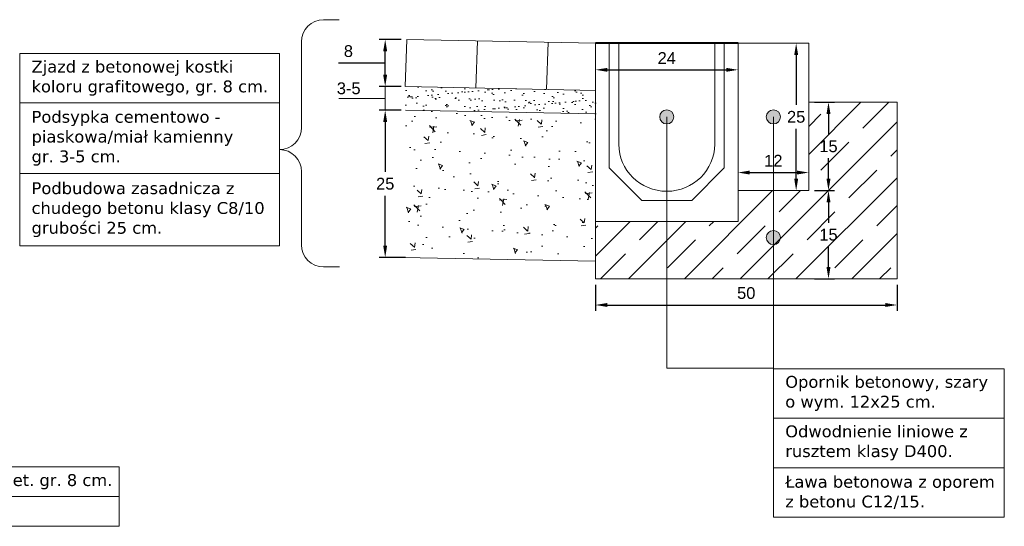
# Model space of a CAD drawing. Header units: millimetres. Extents: x 2422 to 2697, y 999 to 1037.
# Tile 31 of 48: x 2658.984 to 2660.656, y 1020.363 to 1021.222. Entities that reach past the tile are written whole.
import ezdxf

# ---------------------------------------------------------------- set-up
doc = ezdxf.new("R2010")
doc.units = ezdxf.units.MM
for name, color, linetype, lineweight in [('_JB_Opisowe', 7, 'Continuous', 0), ('_JB_Podsypka', 30, 'Continuous', 9), ('_JB_Ława', 1, 'Continuous', 13), ('_PN-odwodnienie_liniowe', 5, 'Continuous', 5), ('_SZK-wymiary_0.2', 7, 'Continuous', 15), ('kraweznik', 5, 'Continuous', 13), ('zjazd', 10, 'Continuous', 9)]:
    doc.layers.add(name, color=color, linetype=linetype, lineweight=lineweight)
doc.layers.add('_SZK-opis_0.2', color=7, linetype='Continuous')
doc.layers.add('Podbudowa_beton', color=7, linetype='Continuous', lineweight=13, true_color=0x906713)
doc.styles.add('kuba', font='verdana.ttf', dxfattribs={"height": 0.1})
doc.styles.add('standard szczeg', font='arial.ttf', dxfattribs={"height": 0.02})
doc.dimstyles.new('p normalny szczeg.', dxfattribs={"dimtxt": 0.02, "dimasz": 0.02, "dimexe": 0.01, "dimexo": 0.01, "dimgap": 0.01, "dimtad": 1, "dimtih": 1, "dimtoh": 1, "dimdec": 0, "dimlfac": 100, "dimzin": 1, "dimtxsty": 'standard szczeg', "dimcen": 2.5, "dimazin": 0, "dimtfac": 1, "dimtdec": 0, "dimtmove": 0, "dimatfit": 3, "dimfxl": 1, "dimarcsym": 0})

# ---------------------------------------------------------------- blocks, each defined once
blk = doc.blocks.new('odwodnienie_liniowe')
at = {"layer": '_PN-odwodnienie_liniowe', "ltscale": 0.09}
h = blk.add_hatch(dxfattribs=at)
h.set_pattern_fill('ANSI37', color=256, scale=0.007)
h.paths.add_polyline_path([(0.3, 0), (0.251, 0), (0.251, -0.217, -1), (0.049, -0.217), (0.049, 0), (0, 0), (0, -0.383), (0.3, -0.383)])
at = {"layer": '_PN-odwodnienie_liniowe', "lineweight": 40, "ltscale": 0.09}
blk.add_line((0, 0), (0.3, 0), dxfattribs=at)
at = {"layer": '_PN-odwodnienie_liniowe', "ltscale": 0.09}
for points in [[(0, 0), (0, -0.383), (0.3, -0.383), (0.3, 0)], [(0, 0), (0.05, 0)]]:
    blk.add_lwpolyline(points, dxfattribs=at)
at = {"layer": '_PN-odwodnienie_liniowe', "lineweight": 20}
blk.add_lwpolyline([(0.029, 0), (0.029, -0.268), (0.0975, -0.338), (0.2025, -0.338), (0.271, -0.268), (0.271, 0)], dxfattribs=at)
at = {"layer": '_PN-odwodnienie_liniowe'}
blk.add_lwpolyline([(0.049, 0), (0.049, -0.217, 1), (0.251, -0.217), (0.251, 0)], format="xyb", dxfattribs=at)
blk = doc.blocks.new('*D492')
at = {"layer": '_SZK-wymiary_0.2', "color": 0, "lineweight": -2, "transparency": 16777216}
for p, q in [((2659.6313, 1021.0689), (2659.5944, 1021.0689)), ((2659.6044, 1021.0489), (2659.6044, 1020.9642)), ((2659.6044, 1020.839), (2659.6044, 1020.9237)), ((2659.6387, 1020.819), (2659.5944, 1020.819))]:
    blk.add_line(p, q, dxfattribs=at)
at = {"layer": '_SZK-wymiary_0.2', "color": 0, "transparency": 16777216}
for points in [[(2659.601, 1021.0489), (2659.6077, 1021.0489), (2659.6044, 1021.0689)], [(2659.601, 1020.839), (2659.6077, 1020.839), (2659.6044, 1020.819)]]:
    blk.add_solid(points, dxfattribs=at)
at = {"layer": 'Defpoints', "color": 0, "transparency": 16777216}
for p in [(2659.6413, 1021.0689), (2659.6044, 1020.819), (2659.6487, 1020.819)]:
    blk.add_point(p, dxfattribs=at)
at = {"layer": '_SZK-wymiary_0.2', "color": 0, "transparency": 16777216, "insert": (2659.6044, 1020.944), "char_height": 0.02, "attachment_point": 5, "style": 'standard szczeg'}
blk.add_mtext('25', dxfattribs=at)
blk = doc.blocks.new('*D493')
at = {"layer": '_SZK-wymiary_0.2', "color": 0, "lineweight": -2, "ltscale": 0.09, "transparency": 16777216}
for p, q in [((2659.6313, 1021.1889), (2659.5944, 1021.1889)), ((2659.6044, 1021.1289), (2659.6044, 1021.1689)), ((2659.5585, 1021.1489), (2659.5253, 1021.1489)), ((2659.6044, 1021.1489), (2659.5585, 1021.1489)), ((2659.6313, 1021.1089), (2659.5944, 1021.1089))]:
    blk.add_line(p, q, dxfattribs=at)
at = {"layer": '_SZK-wymiary_0.2', "color": 0, "ltscale": 0.09, "transparency": 16777216}
for points in [[(2659.601, 1021.1689), (2659.6077, 1021.1689), (2659.6044, 1021.1889)], [(2659.601, 1021.1289), (2659.6077, 1021.1289), (2659.6044, 1021.1089)]]:
    blk.add_solid(points, dxfattribs=at)
at = {"layer": 'Defpoints', "color": 0, "ltscale": 0.09, "transparency": 16777216}
for p in [(2659.6044, 1021.1889), (2659.6413, 1021.1889), (2659.6413, 1021.1089)]:
    blk.add_point(p, dxfattribs=at)
at = {"layer": '_SZK-wymiary_0.2', "color": 0, "ltscale": 0.09, "transparency": 16777216, "insert": (2659.5419, 1021.1691), "char_height": 0.02, "attachment_point": 5, "style": 'standard szczeg', "bg_fill": 3, "box_fill_scale": 1.1, "bg_fill_color": 256, "bg_fill_true_color": 13158600, "bg_fill_transparency": 0}
blk.add_mtext('8', dxfattribs=at)
blk = doc.blocks.new('*D507')
at = {"layer": '_SZK-wymiary_0.2', "color": 0, "lineweight": -2, "ltscale": 0.02, "transparency": 16777216}
for p, q in [((2660.3024, 1021.1625), (2660.3024, 1021.0777)), ((2660.3024, 1020.9525), (2660.3024, 1021.0373))]:
    blk.add_line(p, q, dxfattribs=at)
at = {"layer": '_SZK-wymiary_0.2', "color": 0, "ltscale": 0.02, "transparency": 16777216}
for points in [[(2660.2991, 1021.1625), (2660.3058, 1021.1625), (2660.3024, 1021.1825)], [(2660.2991, 1020.9525), (2660.3058, 1020.9525), (2660.3024, 1020.9325)]]:
    blk.add_solid(points, dxfattribs=at)
at = {"layer": 'Defpoints', "color": 0, "ltscale": 0.02, "transparency": 16777216}
for p in [(2660.3024, 1021.1825), (2660.3024, 1020.9325), (2660.3024, 1020.9325)]:
    blk.add_point(p, dxfattribs=at)
at = {"layer": '_SZK-wymiary_0.2', "color": 0, "ltscale": 0.02, "transparency": 16777216, "insert": (2660.3024, 1021.0575), "char_height": 0.02, "attachment_point": 5, "style": 'standard szczeg'}
blk.add_mtext('25', dxfattribs=at)
blk = doc.blocks.new('*D508')
at = {"layer": '_SZK-wymiary_0.2', "color": 0, "lineweight": -2, "ltscale": 0.02, "transparency": 16777216}
blk.add_line((2660.2237, 1020.963), (2660.3037, 1020.963), dxfattribs=at)
at = {"layer": '_SZK-wymiary_0.2', "color": 0, "ltscale": 0.02, "transparency": 16777216}
for points in [[(2660.2237, 1020.9664), (2660.2237, 1020.9597), (2660.2037, 1020.963)], [(2660.3037, 1020.9664), (2660.3037, 1020.9597), (2660.3237, 1020.963)]]:
    blk.add_solid(points, dxfattribs=at)
at = {"layer": 'Defpoints', "color": 0, "ltscale": 0.02, "transparency": 16777216}
for p in [(2660.2037, 1020.963), (2660.3237, 1020.963), (2660.3237, 1020.963)]:
    blk.add_point(p, dxfattribs=at)
at = {"layer": '_SZK-wymiary_0.2', "color": 0, "ltscale": 0.02, "transparency": 16777216, "insert": (2660.2637, 1020.9831), "char_height": 0.02, "attachment_point": 5, "style": 'standard szczeg'}
blk.add_mtext('12', dxfattribs=at)
blk = doc.blocks.new('*D509')
at = {"layer": '_SZK-wymiary_0.2', "color": 0, "lineweight": -2, "ltscale": 0.02, "transparency": 16777216}
for p, q in [((2660.3337, 1021.0825), (2660.3673, 1021.0825)), ((2660.3573, 1021.0625), (2660.3573, 1021.0277)), ((2660.3573, 1020.9525), (2660.3573, 1020.9873)), ((2660.3337, 1020.9325), (2660.3673, 1020.9325))]:
    blk.add_line(p, q, dxfattribs=at)
at = {"layer": '_SZK-wymiary_0.2', "color": 0, "ltscale": 0.02, "transparency": 16777216}
for points in [[(2660.354, 1021.0625), (2660.3607, 1021.0625), (2660.3573, 1021.0825)], [(2660.354, 1020.9525), (2660.3607, 1020.9525), (2660.3573, 1020.9325)]]:
    blk.add_solid(points, dxfattribs=at)
at = {"layer": 'Defpoints', "color": 0, "ltscale": 0.02, "transparency": 16777216}
for p in [(2660.3237, 1021.0825), (2660.3573, 1021.0825), (2660.3237, 1020.9325)]:
    blk.add_point(p, dxfattribs=at)
at = {"layer": '_SZK-wymiary_0.2', "color": 0, "ltscale": 0.02, "transparency": 16777216, "insert": (2660.3573, 1021.0075), "char_height": 0.02, "attachment_point": 5, "style": 'standard szczeg'}
blk.add_mtext('15', dxfattribs=at)
blk = doc.blocks.new('*D510')
at = {"layer": '_SZK-wymiary_0.2', "color": 0, "lineweight": -2, "ltscale": 0.02, "transparency": 16777216}
for p, q in [((2660.3337, 1020.9325), (2660.3673, 1020.9325)), ((2660.3573, 1020.9125), (2660.3573, 1020.8777)), ((2660.3573, 1020.8025), (2660.3573, 1020.8373)), ((2660.3337, 1020.7825), (2660.3673, 1020.7825))]:
    blk.add_line(p, q, dxfattribs=at)
at = {"layer": '_SZK-wymiary_0.2', "color": 0, "ltscale": 0.02, "transparency": 16777216}
for points in [[(2660.354, 1020.9125), (2660.3607, 1020.9125), (2660.3573, 1020.9325)], [(2660.354, 1020.8025), (2660.3607, 1020.8025), (2660.3573, 1020.7825)]]:
    blk.add_solid(points, dxfattribs=at)
at = {"layer": 'Defpoints', "color": 0, "ltscale": 0.02, "transparency": 16777216}
for p in [(2660.3237, 1020.9325), (2660.3237, 1020.7825), (2660.3573, 1020.7825)]:
    blk.add_point(p, dxfattribs=at)
at = {"layer": '_SZK-wymiary_0.2', "color": 0, "ltscale": 0.02, "transparency": 16777216, "insert": (2660.3573, 1020.8575), "char_height": 0.02, "attachment_point": 5, "style": 'standard szczeg'}
blk.add_mtext('15', dxfattribs=at)
blk = doc.blocks.new('*D511')
at = {"layer": '_SZK-wymiary_0.2', "color": 0, "lineweight": -2, "ltscale": 0.02, "transparency": 16777216}
for p, q in [((2659.9616, 1020.7725), (2659.9616, 1020.7282)), ((2660.4737, 1020.7725), (2660.4737, 1020.7282)), ((2659.9816, 1020.7382), (2660.4537, 1020.7382))]:
    blk.add_line(p, q, dxfattribs=at)
at = {"layer": '_SZK-wymiary_0.2', "color": 0, "ltscale": 0.02, "transparency": 16777216}
for points in [[(2659.9816, 1020.7416), (2659.9816, 1020.7349), (2659.9616, 1020.7382)], [(2660.4537, 1020.7416), (2660.4537, 1020.7349), (2660.4737, 1020.7382)]]:
    blk.add_solid(points, dxfattribs=at)
at = {"layer": 'Defpoints', "color": 0, "ltscale": 0.02, "transparency": 16777216}
for p in [(2659.9616, 1020.7825), (2660.4737, 1020.7825), (2660.4737, 1020.7382)]:
    blk.add_point(p, dxfattribs=at)
at = {"layer": '_SZK-wymiary_0.2', "color": 0, "ltscale": 0.02, "transparency": 16777216, "insert": (2660.2176, 1020.7584), "char_height": 0.02, "attachment_point": 5, "style": 'standard szczeg'}
blk.add_mtext('50', dxfattribs=at)
blk = doc.blocks.new('*D512')
at = {"layer": '_SZK-wymiary_0.2', "color": 0, "lineweight": -2, "ltscale": 0.02, "transparency": 16777216}
blk.add_line((2659.9816, 1021.1374), (2660.1837, 1021.1374), dxfattribs=at)
at = {"layer": '_SZK-wymiary_0.2', "color": 0, "ltscale": 0.02, "transparency": 16777216}
for points in [[(2659.9816, 1021.1407), (2659.9816, 1021.1341), (2659.9616, 1021.1374)], [(2660.1837, 1021.1407), (2660.1837, 1021.1341), (2660.2037, 1021.1374)]]:
    blk.add_solid(points, dxfattribs=at)
at = {"layer": 'Defpoints', "color": 0, "ltscale": 0.02, "transparency": 16777216}
for p in [(2659.9616, 1021.1374), (2660.2037, 1021.1374), (2660.2037, 1021.1374)]:
    blk.add_point(p, dxfattribs=at)
at = {"layer": '_SZK-wymiary_0.2', "color": 0, "ltscale": 0.02, "transparency": 16777216, "insert": (2660.0826, 1021.1574), "char_height": 0.02, "attachment_point": 5, "style": 'standard szczeg'}
blk.add_mtext('24', dxfattribs=at)

msp = doc.modelspace()

# ---------------------------------------------------------------- hatches: boundary and pattern name
at = {"layer": '_JB_Opisowe', "ltscale": 0.09}
h = msp.add_hatch(color=256, dxfattribs=at)
h.dxf.hatch_style = 1
h.paths.add_polyline_path([(2660.0946, 1021.0575, -1), (2660.0706, 1021.0575, -1)])
h = msp.add_hatch(color=256, dxfattribs=at)
h.dxf.hatch_style = 1
h.paths.add_polyline_path([(2660.2757, 1021.0575, -1), (2660.2517, 1021.0575, -1)])
h = msp.add_hatch(color=256, dxfattribs=at)
h.dxf.hatch_style = 1
h.paths.add_polyline_path([(2660.2757, 1020.8527, -1), (2660.2517, 1020.8527, -1)])
at = {"layer": '_JB_Podsypka', "ltscale": 0.09}
h = msp.add_hatch(dxfattribs=at)
h.set_pattern_fill('AR-SAND', scale=0.0005, angle=-2.2915, style=0)
h.set_pattern_definition([(35.20847434, (52.133907, -734.37509), (0.0001790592, 0.024483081), [0, -0.019304, 0, -0.02159, 0, -0.0206375]), (5.2084743, (52.133907, -734.37509), (0.02389126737, 0.0349139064), [0, -0.010414, 0, -0.017399, 0, -0.0066675]), (325.20847434, (52.118298, -734.374466), (0.03952086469, -0.00150955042), [0, -0.00635, 0, -0.02286, 0, -0.029845]), (315.2084743, (52.1183, -734.374466), (0.03859297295, 0.00961105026), [0, -0.003175, 0, -0.014986, 0, -0.017145])])
h.paths.add_polyline_path([(2659.6397, 1021.109), (2659.6389, 1021.0689), (2659.9616, 1021.0625), (2659.9616, 1021.1025)])
at = {"layer": '_JB_Ława'}
h = msp.add_hatch(dxfattribs=at)
h.set_pattern_fill('JIS_STN_1E', scale=0.067035, style=0)
h.set_pattern_definition([(45, (2643.09073, 1012.292895), (-0.0474008, 0.0474008), []), (45, (2643.13799, 1012.292895), (-0.0474008, 0.0474008), [0.06703484, -0.03351742])])
h.paths.add_polyline_path([(2660.2037, 1020.8799), (2659.9616, 1020.8799), (2659.9616, 1020.7825), (2660.2037, 1020.7825), (2660.4737, 1020.7825), (2660.4737, 1021.0825), (2660.3237, 1021.0825), (2660.3237, 1020.9325), (2660.2037, 1020.9325)])
at = {"layer": 'Podbudowa_beton', "ltscale": 0.09}
h = msp.add_hatch(dxfattribs=at)
h.set_pattern_fill('AR-CONC', scale=0.0005, angle=87.7085)
h.set_pattern_definition([(137.7084743, (52.13391, -734.37509), (0.0116054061, 0.0907008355), [0.009525, -0.104775]), (82.7084743, (52.13391, -734.37509), (-0.096156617, -0.01378801), [0.00762, -0.083820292]), (188.159919, (52.13487, -734.36753), (-0.084551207, 0.0769128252), [0.0080950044, -0.0890451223]), (133.8926743, (52.10853, -734.37407), (0.0264237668, 0.134590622), [0.0142875, -0.1571625]), (184.344032, (52.11073, -734.36286), (-0.118867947, 0.123553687), [0.0121425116, -0.133567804]), (78.8926255, (52.10853, -734.37407), (-0.118867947, 0.123553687), [0.0114299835, -0.125729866]), (108.7084743, (52.11538, -734.36164), (0.0541227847, 0.073702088), [0.009525, -0.104775]), (53.7084743, (52.11538, -734.36164), (-0.090784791, 0.0345585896), [0.00762, -0.08382]), (159.1599193, (52.11989, -734.3555), (-0.0366620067, 0.1082606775), [0.0080950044, -0.0890449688]), (125.2084743, (52.133907, -734.37509), (-0.04218196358, 0.00323349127), [0, -0.082804, 0, -0.08509, 0, -0.0841375]), (95.2084743, (52.133907, -734.37509), (-0.0487143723, 0.03538592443), [0, -0.048514, 0, -0.080899, 0, -0.0320675]), (55.2084743, (52.132775, -734.40339), (0.005572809, 0.06762655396), [0, -0.03175, 0, -0.09906, 0, -0.131445]), (45.2084743, (52.132267, -734.41608), (-0.0097416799, 0.0745136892), [0, -0.041275, 0, -0.065786, 0, -0.093345])])
h.paths.add_polyline_path([(2659.6389, 1021.069), (2659.6339, 1020.819), (2659.9616, 1020.8125), (2659.9616, 1021.0626)])

# ---------------------------------------------------------------- linework, layer by layer
at = {"layer": '_JB_Opisowe', "ltscale": 0.09}
for p, q in [((2659.5265, 1021.2225), (2659.4998, 1021.2225)), ((2659.4623, 1021.1849), (2659.4623, 1021.0396)), ((2659.6044, 1021.1289), (2659.6044, 1021.1489)), ((2659.4623, 1020.9644), (2659.4623, 1020.8404)), ((2659.4998, 1020.8028), (2659.5267, 1020.8028))]:
    msp.add_line(p, q, dxfattribs=at)
at = {"layer": '_JB_Opisowe'}
for p, q in [((2658.9836, 1021.0812), (2659.4247, 1021.0812)), ((2658.9836, 1020.9612), (2659.4247, 1020.9612)), ((2660.2637, 1020.5461), (2660.6559, 1020.5461)), ((2660.2637, 1020.4621), (2660.6559, 1020.4621))]:
    msp.add_line(p, q, dxfattribs=at)
at = {"layer": '_JB_Opisowe', "ltscale": 0.5}
msp.add_line((2659.1526, 1020.413), (2658.1363, 1020.413), dxfattribs=at)
at = {"layer": '_JB_Opisowe'}
msp.add_lwpolyline([(2659.4247, 1020.8388), (2658.9836, 1020.8388), (2658.9836, 1021.1652), (2659.4247, 1021.1652)], close=True, dxfattribs=at)
at = {"layer": '_JB_Opisowe', "ltscale": 0.02}
for points in [[(2660.0826, 1021.0575), (2660.0826, 1020.6308), (2660.2637, 1020.6308)], [(2660.2637, 1021.0575), (2660.2637, 1020.6301)]]:
    msp.add_lwpolyline(points, dxfattribs=at)
at = {"layer": '_JB_Opisowe', "ltscale": 0.09}
msp.add_lwpolyline([(2660.2637, 1020.6301), (2660.2637, 1020.5461), (2660.2637, 1020.4621), (2660.2637, 1020.3781), (2660.6559, 1020.3781), (2660.6559, 1020.6301)], close=True, dxfattribs=at)
at = {"layer": '_JB_Opisowe', "ltscale": 0.5}
msp.add_lwpolyline([(2658.1363, 1020.3626), (2659.1526, 1020.3626), (2659.1526, 1020.4634), (2658.1363, 1020.4634)], close=True, dxfattribs=at)
at = {"layer": '_JB_Opisowe', "color": 240, "lineweight": 5}
for centre in [(2660.0826, 1021.0575), (2660.2637, 1021.0575), (2660.2637, 1020.8527)]:
    msp.add_circle(centre, 0.012, dxfattribs=at)
at = {"layer": '_JB_Opisowe', "ltscale": 0.09}
for centre, start, end in [((2659.4998, 1021.1849), 90, 180), ((2659.4247, 1021.0396), 270, 0), ((2659.4247, 1020.9644), 0, 90), ((2659.4998, 1020.8404), 180, 270)]:
    msp.add_arc(centre, 0.0376, start, end, dxfattribs=at)
at = {"layer": '_JB_Podsypka', "color": 7, "ltscale": 0.09}
msp.add_line((2659.9616, 1021.0625), (2659.6389, 1021.0689), dxfattribs=at)
at = {"layer": '_JB_Ława', "color": 7}
for points in [[(2659.9616, 1021.1825), (2659.9616, 1020.8128)], [(2660.3237, 1021.0825), (2660.4737, 1021.0825), (2660.4737, 1020.7825), (2659.9616, 1020.7825), (2659.9616, 1020.8125)]]:
    msp.add_lwpolyline(points, dxfattribs=at)
at = {"layer": '_SZK-wymiary_0.2', "ltscale": 0.09}
for p, q in [((2659.6313, 1021.1089), (2659.5944, 1021.1089)), ((2659.6044, 1021.0689), (2659.6044, 1021.1089)), ((2659.6044, 1021.0689), (2659.6044, 1021.1089)), ((2659.5594, 1021.0889), (2659.5255, 1021.0889)), ((2659.6044, 1021.0889), (2659.5594, 1021.0889)), ((2659.6313, 1021.0689), (2659.5944, 1021.0689))]:
    msp.add_line(p, q, dxfattribs=at)
at = {"layer": 'kraweznik', "color": 7, "ltscale": 0.09}
msp.add_lwpolyline([(2660.2037, 1020.9325), (2660.3237, 1020.9325), (2660.3237, 1021.1825), (2660.2037, 1021.1825)], close=True, dxfattribs=at)
at = {"layer": 'Podbudowa_beton', "color": 7, "ltscale": 0.09}
msp.add_line((2659.9616, 1020.8125), (2659.6339, 1020.819), dxfattribs=at)
at = {"layer": 'zjazd', "color": 7, "ltscale": 0.09}
msp.add_line((2659.9616, 1021.1025), (2659.6397, 1021.1089), dxfattribs=at)
at = {"layer": 'zjazd', "ltscale": 0.02}
for points in [[(2659.6413, 1021.1889), (2659.6381, 1021.1089)], [(2659.7613, 1021.1865), (2659.7581, 1021.1065)], [(2659.8813, 1021.1841), (2659.8781, 1021.1041)]]:
    msp.add_lwpolyline(points, dxfattribs=at)
at = {"layer": 'zjazd', "color": 7, "ltscale": 0.02}
msp.add_lwpolyline([(2659.6413, 1021.1889), (2659.9616, 1021.1825)], dxfattribs=at)

# ---------------------------------------------------------------- block references
at = {"layer": '_PN-odwodnienie_liniowe', "xscale": -0.807, "yscale": 0.79}
msp.add_blockref('odwodnienie_liniowe', (2660.2037, 1021.1825), dxfattribs=at)

# ---------------------------------------------------------------- texts
at = {"layer": '_JB_Opisowe', "char_height": 0.02016, "attachment_point": 4, "style": 'kuba'}
for s, insert, width in [('\\pxl1,t42;Zjazd z betonowej kostki koloru grafitowego, gr. 8 cm. ', (2658.9836, 1021.1232), 0.441072), ('\\pxi1,ql,t42;Podsypka cementowo - \\Ppiaskowa/miał kamienny\\Pgr. 3-5 cm.', (2658.9836, 1021.0212), 0.429551), ('\\A1;\\pxl1,t42;Podbudowa zasadnicza z chudego betonu klasy C8/10 grubości 25 cm.', (2658.9836, 1020.9), 0.441078), ('\\pxl1,ql;Opornik betonowy, szary o wym. 12x25 cm.', (2660.2637, 1020.5881), 0.367926), ('\\pxi1;Ściek przykrawężnikowy dwurzędowy z kostki typu cegła bet. gr. 8 cm.', (2658.1363, 1020.4382), 1.016253), ('\\pxl1,ql;Ława betonowa z oporem z betonu C12/15.', (2660.2637, 1020.4201), 0.381573)]:
    msp.add_mtext(s, dxfattribs=dict(at, insert=insert, width=width))
at = {"layer": '_SZK-opis_0.2', "insert": (2660.2637, 1020.5041), "char_height": 0.02016, "width": 0.392261, "attachment_point": 4, "style": 'kuba'}
msp.add_mtext('\\pxl1;Odwodnienie liniowe z rusztem klasy D400.', dxfattribs=at)
at = {"layer": '_SZK-wymiary_0.2', "ltscale": 0.09, "insert": (2659.5424, 1021.1059), "char_height": 0.02, "attachment_point": 5, "style": 'standard szczeg', "bg_fill": 3, "box_fill_scale": 1.1, "bg_fill_color": 256, "bg_fill_true_color": 13158600, "bg_fill_transparency": 0}
msp.add_mtext('3-5', dxfattribs=at)

# ---------------------------------------------------------------- dimensions: what is measured, and where the dimension line sits
at = {"layer": '_SZK-wymiary_0.2', "ltscale": 0.02}
for p1, p2, distance, picture, middle in [((2660.3024, 1021.1825), (2660.3024, 1020.9325), 0, '*D507', (2660.3024, 1021.0575)), ((2659.9616, 1021.1374), (2660.2037, 1021.1374), 0, '*D512', (2660.0826, 1021.1574)), ((2660.3237, 1020.9325), (2660.3237, 1021.0825), -0.0337, '*D509', (2660.3573, 1021.0075)), ((2660.2037, 1020.963), (2660.3237, 1020.963), 0, '*D508', (2660.2637, 1020.9831)), ((2660.3237, 1020.9325), (2660.3237, 1020.7825), 0.0337, '*D510', (2660.3573, 1020.8575))]:
    dim = msp.add_aligned_dim(p1=p1, p2=p2, distance=distance, dimstyle='p normalny szczeg.', dxfattribs=at)
    dim.commit()
    dim.dimension.update_dxf_attribs({"geometry": picture, "text_midpoint": middle})
at = {"layer": '_SZK-wymiary_0.2'}
dim = msp.add_linear_dim(base=(2659.6044, 1020.819), p1=(2659.6413, 1021.0689), p2=(2659.6487, 1020.819), angle=90, dimstyle='p normalny szczeg.', dxfattribs=at)
dim.commit()
dim.dimension.update_dxf_attribs({"geometry": '*D492', "text_midpoint": (2659.6044, 1020.944)})
at = {"layer": '_SZK-wymiary_0.2', "ltscale": 0.02}
dim = msp.add_aligned_dim(p1=(2659.9616, 1020.7825), p2=(2660.4737, 1020.7825), distance=-0.0443, text='50', dimstyle='p normalny szczeg.', dxfattribs=at)
dim.commit()
dim.dimension.update_dxf_attribs({"geometry": '*D511', "text_midpoint": (2660.2176, 1020.7584)})

# ---------------------------------------------------------------- next in the draw order: dimensions: what is measured, and where the dimension line sits
at = {"layer": '_SZK-wymiary_0.2', "ltscale": 0.09}
dim = msp.add_linear_dim(base=(2659.6044, 1021.1889), p1=(2659.6413, 1021.1089), p2=(2659.6413, 1021.1889), angle=90, dimstyle='p normalny szczeg.', override={"dimtmove": 1, "dimtfill": 1}, dxfattribs=at)
dim.commit()
dim.dimension.update_dxf_attribs({"geometry": '*D493', "text_midpoint": (2659.5485, 1021.1489), "dimtype": 160})

doc.saveas('drawing.dxf')
